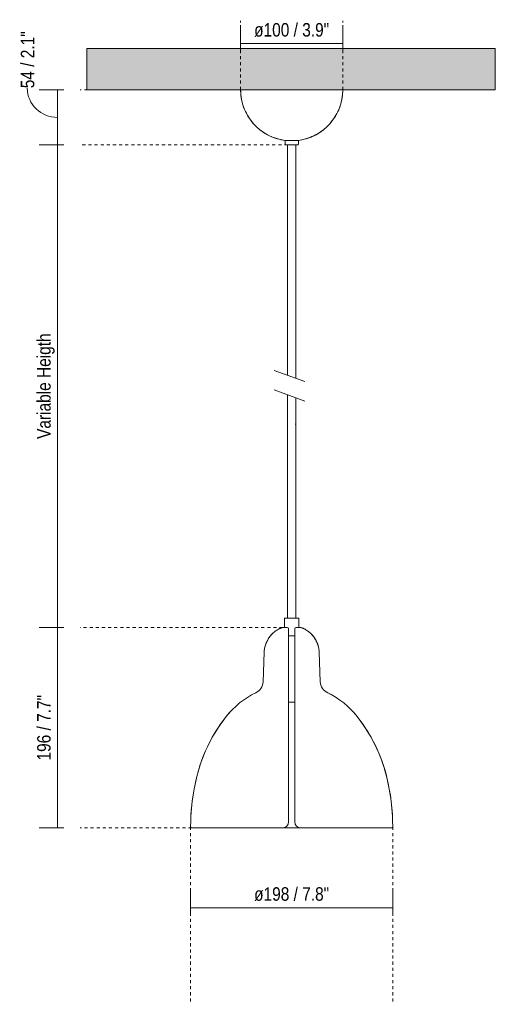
# Model space of a CAD drawing. Header units: millimetres. Extents: x 6329 to 8193, y 1104 to 6778.
# Tile 1 of 4: x 6329 to 6795, y 1104 to 2069. Entities that reach past the tile are written whole.
import ezdxf

# ---------------------------------------------------------------- set-up
doc = ezdxf.new("R2010")
doc.units = ezdxf.units.MM
doc.linetypes.add('Dash', pattern=[6, 3, -3])
doc.layers.add('A-ANNO-DIMS', color=7, linetype='Dash', lineweight=9, true_color=0xd2d2d2)
for name, color, linetype, lineweight in [('A-ANNO-DIMS-6', 7, 'Continuous', 9), ('A-CLNG', 7, 'Continuous', 9), ('E-LITE-EQPM', 7, 'Continuous', 20)]:
    doc.layers.add(name, color=color, linetype=linetype, lineweight=lineweight)
doc.styles.add('Arial Narrow', font='ARIALN.TTF', dxfattribs={"height": 13.2})
doc.dimstyles.new('FARO_-_2_2mm_Arial_Narrow_mm_Inch_Left', dxfattribs={"dimscale": 304.8, "dimtxt": 13.509289, "dimasz": 0, "dimexe": 0.059055, "dimexo": 0.0625, "dimgap": 0.009843, "dimtad": 1, "dimdec": 0, "dimzin": 0, "dimdsep": 46, "dimtxsty": 'Arial Narrow', "dimblk1": 'NONE', "dimblk2": 'NONE', "dimsah": 1, "dimcen": 0.09, "dimadec": 0, "dimazin": 0, "dimtfac": 1, "dimtdec": 4, "dimtix": 1, "dimtmove": 0, "dimatfit": 3, "dimfxl": 0.019685, "dimfxlon": 1, "dimtvp": 1, "dimtolj": 1, "dimtzin": 0, "dimarcsym": 2})
doc.dimstyles.new('FARO_-_2_2mm_Arial_Narrow_mm_Inch_Left_1', dxfattribs={"dimscale": 304.8, "dimtxt": 13.509289, "dimasz": 0, "dimexe": 0.059055, "dimexo": 0.0625, "dimgap": 0.009843, "dimtad": 1, "dimdec": 0, "dimzin": 0, "dimdsep": 46, "dimtxsty": 'Arial Narrow', "dimblk1": 'NONE', "dimblk2": 'NONE', "dimsah": 1, "dimcen": 0.09, "dimadec": 0, "dimazin": 0, "dimtfac": 1, "dimtdec": 4, "dimtix": 1, "dimtmove": 1, "dimatfit": 3, "dimfxl": 0.019685, "dimfxlon": 1, "dimtvp": 1, "dimtolj": 1, "dimtzin": 0, "dimarcsym": 2})

# ---------------------------------------------------------------- blocks, each defined once
blk = doc.blocks.new('64258 - 64255 VENICE White Ceramics pendant lamp-464681-Alzado_PDF')
at = {"layer": 'E-LITE-EQPM'}
for p, q in [((6639.88, 1404.12), (6640.05, 1404.01)), ((6538.51, 1393.81), (6538.66, 1393.95))]:
    blk.add_line(p, q, dxfattribs=at)
at = {"layer": 'E-LITE-EQPM', "flags": 128}
for points in [[(6589.04, 1950.41), (6587.06, 1950.71), (6585.09, 1951.1), (6583.14, 1951.56), (6581.21, 1952.1), (6579.31, 1952.72), (6577.43, 1953.41), (6575.58, 1954.17), (6573.76, 1955.01), (6571.97, 1955.93), (6570.23, 1956.91), (6568.52, 1957.96), (6566.86, 1959.08), (6565.24, 1960.26), (6563.67, 1961.51), (6562.16, 1962.82), (6560.69, 1964.19), (6559.29, 1965.62), (6557.94, 1967.1), (6556.65, 1968.64), (6555.43, 1970.22), (6554.26, 1971.86), (6553.17, 1973.53), (6552.14, 1975.25), (6551.18, 1977.01), (6550.3, 1978.81), (6549.48, 1980.64), (6548.74, 1982.5), (6548.08, 1984.4), (6547.49, 1986.31), (6546.98, 1988.25), (6546.54, 1990.2), (6546.19, 1992.18), (6545.91, 1994.16), (6545.72, 1996.16), (6545.6, 1998.16), (6545.56, 2000)], [(6645.56, 2000), (6645.52, 1998), (6645.4, 1996), (6645.2, 1994), (6644.91, 1992.02), (6644.55, 1990.05), (6644.11, 1988.09), (6643.59, 1986.16), (6643, 1984.24), (6642.33, 1982.36), (6641.58, 1980.5), (6640.76, 1978.67), (6639.87, 1976.87), (6638.91, 1975.12), (6637.87, 1973.4), (6636.77, 1971.72), (6635.61, 1970.09), (6634.38, 1968.51), (6633.08, 1966.98), (6631.73, 1965.5), (6630.32, 1964.08), (6628.85, 1962.72), (6627.33, 1961.41), (6625.76, 1960.17), (6624.14, 1958.99), (6622.47, 1957.87), (6620.76, 1956.83), (6619.02, 1955.85), (6617.23, 1954.94), (6615.41, 1954.11), (6613.55, 1953.35), (6611.67, 1952.66), (6609.76, 1952.05), (6607.83, 1951.52), (6605.88, 1951.06), (6603.91, 1950.69), (6602.09, 1950.41)], [(6589.16, 1946.53), (6589.14, 1946.57), (6589.13, 1946.61), (6589.11, 1946.64), (6589.1, 1946.68), (6589.08, 1946.72), (6589.07, 1946.76), (6589.06, 1946.8), (6589.06, 1946.84), (6589.05, 1946.88), (6589.05, 1946.92), (6589.04, 1946.96)], [(6589.73, 1946.05), (6589.69, 1946.07), (6589.66, 1946.08), (6589.62, 1946.1), (6589.58, 1946.12), (6589.55, 1946.14), (6589.51, 1946.16), (6589.48, 1946.18), (6589.45, 1946.2), (6589.42, 1946.23), (6589.38, 1946.25)], [(6601.75, 1946.26), (6601.72, 1946.23), (6601.69, 1946.21), (6601.66, 1946.18), (6601.62, 1946.16), (6601.59, 1946.14), (6601.55, 1946.12), (6601.52, 1946.1), (6601.48, 1946.09), (6601.44, 1946.07), (6601.41, 1946.06)], [(6602.08, 1946.97), (6602.08, 1946.93), (6602.08, 1946.89), (6602.07, 1946.85), (6602.07, 1946.81), (6602.06, 1946.77), (6602.05, 1946.73), (6602.03, 1946.69), (6602.02, 1946.65), (6602.01, 1946.62), (6601.99, 1946.58), (6601.97, 1946.54)], [(6572.44, 1461.78), (6572.63, 1462.11), (6573.22, 1463.01), (6573.84, 1463.9), (6574.5, 1464.75), (6575.19, 1465.58), (6575.91, 1466.38), (6576.67, 1467.16), (6577.46, 1467.9), (6578.27, 1468.61), (6579.11, 1469.28), (6579.98, 1469.92), (6580.88, 1470.53), (6581.79, 1471.1), (6582.73, 1471.63), (6583.69, 1472.13), (6584.67, 1472.59), (6585.67, 1473), (6586.42, 1473.29)], [(6586.42, 1473.29), (6586.46, 1473.3), (6586.5, 1473.31), (6586.54, 1473.32), (6586.58, 1473.33), (6586.62, 1473.34), (6586.66, 1473.34), (6586.7, 1473.35), (6586.74, 1473.35), (6586.77, 1473.35)], [(6604.36, 1473.35), (6604.4, 1473.35), (6604.44, 1473.34), (6604.48, 1473.34), (6604.52, 1473.33), (6604.56, 1473.33), (6604.6, 1473.32), (6604.64, 1473.31), (6604.68, 1473.3), (6604.71, 1473.29)], [(6604.71, 1473.29), (6605.72, 1472.9), (6606.71, 1472.47), (6607.68, 1472.01), (6608.64, 1471.5), (6609.57, 1470.96), (6610.48, 1470.38), (6611.37, 1469.76), (6612.23, 1469.11), (6613.07, 1468.43), (6613.88, 1467.71), (6614.66, 1466.96), (6615.4, 1466.18), (6616.12, 1465.37), (6616.8, 1464.53), (6617.45, 1463.67), (6618.06, 1462.78), (6618.64, 1461.87), (6618.7, 1461.76)], [(6569.78, 1455.82), (6569.91, 1456.24), (6570.26, 1457.26), (6570.66, 1458.27), (6571.09, 1459.26), (6571.57, 1460.23), (6571.87, 1460.8)], [(6619.18, 1460.93), (6619.69, 1459.98), (6620.15, 1459), (6620.58, 1458.01), (6620.96, 1457), (6621.31, 1455.98), (6621.36, 1455.8)], [(6568.6, 1448.82), (6568.66, 1449.9), (6568.76, 1450.97), (6568.9, 1452.04), (6569.09, 1453.11), (6569.32, 1454.16), (6569.59, 1455.21)], [(6621.61, 1454.94), (6621.87, 1453.89), (6622.09, 1452.83), (6622.27, 1451.77), (6622.4, 1450.7), (6622.49, 1449.62), (6622.53, 1448.82)], [(6551.51, 1404.29), (6552.13, 1404.7), (6555.1, 1406.54), (6558.14, 1408.26), (6560.3, 1409.39)], [(6630.83, 1409.39), (6633.92, 1407.75), (6636.93, 1406)], [(6531.48, 1386.05), (6533.72, 1388.73), (6536.07, 1391.32)], [(6652.83, 1393.59), (6653.36, 1393.07), (6655.78, 1390.55), (6658.09, 1387.93), (6659.64, 1386.05)], [(6511.91, 1353.87), (6513.03, 1356.35), (6515.8, 1361.9), (6518.8, 1367.34), (6522, 1372.66), (6525.42, 1377.84), (6529.04, 1382.88), (6531.48, 1386.05)], [(6659.64, 1386.05), (6663.4, 1381.11), (6666.94, 1376.01), (6670.29, 1370.78), (6673.42, 1365.42), (6676.33, 1359.94), (6679.03, 1354.35), (6679.4, 1353.49)], [(6500.11, 1315.01), (6501.24, 1321.11), (6502.61, 1327.16), (6504.22, 1333.16), (6506.08, 1339.08), (6508.16, 1344.93), (6510.48, 1350.69), (6510.87, 1351.55)], [(6680.41, 1351.15), (6681.49, 1348.65), (6683.73, 1342.86), (6685.74, 1336.99), (6687.5, 1331.04), (6689.03, 1325.02), (6690.32, 1318.95), (6691.02, 1315.01)], [(6496.74, 1284.24), (6496.92, 1290.45), (6497.35, 1296.64), (6498.03, 1302.81), (6498.95, 1308.95), (6500.11, 1315.01)], [(6691.02, 1315.01), (6692.18, 1308.91), (6693.11, 1302.77), (6693.78, 1296.6), (6694.21, 1290.41), (6694.39, 1284.24)], [(6497.54, 1276.89), (6497.5, 1276.89), (6497.46, 1276.89), (6497.42, 1276.9), (6497.38, 1276.91), (6497.35, 1276.92), (6497.31, 1276.93), (6497.27, 1276.94), (6497.23, 1276.95), (6497.19, 1276.97)], [(6693.94, 1276.97), (6693.91, 1276.96), (6693.87, 1276.94), (6693.83, 1276.93), (6693.79, 1276.92), (6693.75, 1276.91), (6693.71, 1276.9), (6693.67, 1276.9), (6693.64, 1276.89), (6693.6, 1276.89)]]:
    blk.add_lwpolyline(points, dxfattribs=at)
blk = doc.blocks.new('DIMBLOCK1-Alzado_PDF')
at = {"layer": 'A-ANNO-DIMS-6', "color": 251, "true_color": 0x5b5b5b, "transparency": 16777216}
for p, q in [((6496.58, 1198.59), (6496.58, 1216.75)), ((6694.54, 1198.59), (6694.54, 1216.75)), ((6496.58, 1198.75), (6694.54, 1198.75)), ((6496.58, 1198.75), (6496.58, 1192.75)), ((6694.54, 1198.75), (6694.54, 1192.75))]:
    blk.add_line(p, q, dxfattribs=at)
at = {"layer": 'A-ANNO-DIMS-6', "color": 0, "transparency": 16777216, "insert": (6558.79, 1218.81), "char_height": 13.2, "width": 88.2607, "attachment_point": 1, "line_spacing_factor": 0.974696, "style": 'Arial Narrow'}
blk.add_mtext('ø198 / 7.8"', dxfattribs=at)
blk = doc.blocks.new('_None')
blk = doc.blocks.new('DIMBLOCK2-Alzado_PDF')
at = {"layer": 'A-ANNO-DIMS-6', "color": 251, "true_color": 0x5b5b5b, "transparency": 16777216}
for p, q in [((6545.56, 2045.11), (6545.56, 2063.28)), ((6645.57, 2045.11), (6645.57, 2063.28)), ((6545.56, 2045.28), (6645.57, 2045.28)), ((6545.56, 2045.28), (6545.56, 2039.28)), ((6645.57, 2045.28), (6645.57, 2039.28))]:
    blk.add_line(p, q, dxfattribs=at)
at = {"layer": 'A-ANNO-DIMS-6', "color": 0, "transparency": 16777216, "insert": (6558.79, 2065.34), "char_height": 13.2, "width": 88.2607, "attachment_point": 1, "line_spacing_factor": 0.974696, "style": 'Arial Narrow'}
blk.add_mtext('ø100 / 3.9"', dxfattribs=at)
blk = doc.blocks.new('DIMBLOCK3-Alzado_PDF')
at = {"layer": 'A-ANNO-DIMS-6', "color": 251, "true_color": 0x5b5b5b, "transparency": 16777216}
for p, q in [((6372.37, 2000), (6348.37, 2000)), ((6366.37, 2000), (6366.37, 1946)), ((6366.37, 2000), (6372.37, 2000)), ((6372.37, 1946), (6348.37, 1946)), ((6366.37, 1946), (6372.37, 1946))]:
    blk.add_line(p, q, dxfattribs=at)
blk.add_ellipse((6366.37, 2001.5), major_axis=(29.73, 0), ratio=0.958732, start_param=3.141593, end_param=4.712389, dxfattribs=at)
at = {"layer": 'A-ANNO-DIMS-6', "color": 0, "transparency": 16777216, "insert": (6330.3, 2001.5), "char_height": 13.2, "width": 67.1605, "attachment_point": 1, "rotation": 90, "line_spacing_factor": 0.974696, "style": 'Arial Narrow'}
blk.add_mtext('54 / 2.1"', dxfattribs=at)
blk = doc.blocks.new('DIMBLOCK4-Alzado_PDF')
at = {"layer": 'A-ANNO-DIMS-6', "color": 251, "true_color": 0x5b5b5b, "transparency": 16777216}
for p, q in [((6372.37, 1946), (6348.37, 1946)), ((6366.37, 1946), (6366.37, 1473.35)), ((6366.37, 1946), (6372.37, 1946)), ((6372.37, 1473.35), (6348.37, 1473.35)), ((6366.37, 1473.35), (6372.37, 1473.35))]:
    blk.add_line(p, q, dxfattribs=at)
at = {"layer": 'A-ANNO-DIMS-6', "color": 0, "transparency": 16777216, "insert": (6346.31, 1658), "char_height": 13.2, "width": 124.0281, "attachment_point": 1, "rotation": 90, "line_spacing_factor": 0.974696, "style": 'Arial Narrow'}
blk.add_mtext('Variable Heigth', dxfattribs=at)
blk = doc.blocks.new('DIMBLOCK5-Alzado_PDF')
at = {"layer": 'A-ANNO-DIMS-6', "color": 251, "true_color": 0x5b5b5b, "transparency": 16777216}
for p, q in [((6372.37, 1473.35), (6348.37, 1473.35)), ((6366.37, 1473.35), (6366.37, 1276.89)), ((6366.37, 1473.35), (6372.37, 1473.35)), ((6372.37, 1276.89), (6348.37, 1276.89)), ((6366.37, 1276.89), (6372.37, 1276.89))]:
    blk.add_line(p, q, dxfattribs=at)
at = {"layer": 'A-ANNO-DIMS-6', "color": 0, "transparency": 16777216, "insert": (6346.31, 1342.95), "char_height": 13.2, "width": 77.1959, "attachment_point": 1, "rotation": 90, "line_spacing_factor": 0.974696, "style": 'Arial Narrow'}
blk.add_mtext('196 / 7.7"', dxfattribs=at)

msp = doc.modelspace()

# ---------------------------------------------------------------- hatches: boundary and pattern name
at = {"layer": 'A-CLNG', "true_color": 0xe8e8e8}
msp.add_hatch(color=254, dxfattribs=at).paths.add_polyline_path([(6595.35, 2000), (6794.95, 2000), (6794.95, 2040.5), (6394.95, 2040.5), (6394.95, 2000), (6580.43, 2000)], flags=0)

# ---------------------------------------------------------------- linework, layer by layer
at = {"layer": 'A-ANNO-DIMS'}
for p, q in [((6545.56, 2000), (6545.56, 2067.46)), ((6645.57, 2000), (6645.57, 2067.46)), ((6545.56, 2000), (6388.58, 2000)), ((6591.54, 1946), (6388.58, 1946)), ((6586.77, 1473.35), (6388.58, 1473.35)), ((6497.58, 1276.89), (6388.58, 1276.89)), ((6496.58, 1277.91), (6496.58, 1104.13)), ((6694.54, 1277.91), (6694.54, 1104.13))]:
    msp.add_line(p, q, dxfattribs=at)
at = {"layer": 'A-CLNG'}
for p, q in [((6394.95, 2040.5), (6794.95, 2040.5)), ((6394.95, 2000), (6394.95, 2040.5)), ((6794.95, 2040.5), (6794.95, 2000)), ((6545.56, 2000), (6394.95, 2000)), ((6794.95, 2000), (6645.57, 2000))]:
    msp.add_line(p, q, dxfattribs=at)
at = {"layer": 'E-LITE-EQPM'}
for p, q in [((6645.57, 2000), (6545.56, 2000)), ((6602.09, 1950.41), (6589.04, 1950.41)), ((6589.04, 1950.41), (6589.04, 1947)), ((6602.09, 1947), (6602.09, 1950.41)), ((6590.04, 1946), (6601.09, 1946)), ((6591.54, 1946), (6591.54, 1720.32)), ((6599.59, 1717.39), (6599.59, 1946)), ((6608.5, 1714.14), (6578.5, 1725.06)), ((6578.5, 1705.98), (6608.5, 1695.06)), ((6591.54, 1701.24), (6591.54, 1482.5)), ((6599.59, 1482.5), (6599.59, 1698.31)), ((6598.95, 1672.59), (6599.77, 1672.59)), ((6602.56, 1482.5), (6588.56, 1482.5)), ((6588.56, 1482.5), (6588.56, 1473.35)), ((6602.56, 1473.35), (6602.56, 1482.5)), ((6588.56, 1473.35), (6586.77, 1473.35)), ((6588.56, 1473.35), (6591.08, 1473.35)), ((6592.58, 1471.85), (6592.58, 1465)), ((6598.55, 1465), (6598.55, 1471.85)), ((6600.05, 1473.35), (6602.56, 1473.35)), ((6604.36, 1473.35), (6602.56, 1473.35)), ((6592.58, 1400), (6592.58, 1465)), ((6592.58, 1465), (6598.55, 1465)), ((6598.55, 1465), (6598.55, 1400)), ((6568.59, 1449.01), (6567.6, 1420)), ((6623.53, 1420), (6622.53, 1449.01)), ((6598.55, 1400), (6592.58, 1400)), ((6592.58, 1400), (6592.58, 1282.85)), ((6598.55, 1282.85), (6598.55, 1400)), ((6496.74, 1284.24), (6496.58, 1277.91)), ((6694.54, 1277.91), (6694.39, 1284.24)), ((6497.58, 1276.89), (6586.59, 1276.89)), ((6586.59, 1276.89), (6604.54, 1276.89)), ((6604.54, 1276.89), (6693.54, 1276.89))]:
    msp.add_line(p, q, dxfattribs=at)
for centre, radius, start, end in [((6595.58, 2000), 50.02, 180.00146, 262.48979), ((6595.55, 2000), 50.02, 277.51021, 359.99854), ((6590.04, 1947), 1, 180, 270), ((6601.09, 1947), 1, 270, 0), ((6595.19, 1448.1), 26.62, 108.45218, 178.03615), ((6591.08, 1471.85), 1.5, 360, 90), ((6600.05, 1471.85), 1.5, 90, 180), ((6595.93, 1448.1), 26.62, 1.96385, 71.54782), ((6555.64, 1420.41), 11.97, 292.90922, 358.03615), ((6635.49, 1420.41), 11.97, 181.96385, 247.09078), ((6598.04, 1333.32), 84.92, 116.3899, 141.6101), ((6593.08, 1333.32), 84.92, 38.3899, 63.6101), ((6652.52, 1290.15), 154.43, 141.6101, 170.73844), ((6538.6, 1290.15), 154.43, 9.26156, 38.3899), ((6679.98, 1279.74), 183.29, 168.90597, 178.59145), ((6511.15, 1279.74), 183.29, 1.40855, 11.09403), ((6586.59, 1282.85), 5.96, 270, 0), ((6604.54, 1282.85), 5.96, 180, 270), ((6497.58, 1277.89), 1, 178.59145, 270), ((6693.54, 1277.89), 1, 270, 1.40855)]:
    msp.add_arc(centre, radius, start, end, dxfattribs=at)

# ---------------------------------------------------------------- block references
msp.add_blockref('64258 - 64255 VENICE White Ceramics pendant lamp-464681-Alzado_PDF', (0, 0), dxfattribs=at)

# ---------------------------------------------------------------- dimensions: what is measured, and where the dimension line sits
at = {"layer": 'A-ANNO-DIMS', "color": 251, "linetype": 'Continuous', "true_color": 0x5b5b5b}
dim = msp.add_linear_dim(base=(6366.37, 1946), p1=(6372.37, 2000), p2=(6372.37, 1946), angle=90, dimstyle='FARO_-_2_2mm_Arial_Narrow_mm_Inch_Left_1', override={"dimpost": '<>', "dimfxl": 53.999613}, dxfattribs=at)
dim.commit()
dim.dimension.update_dxf_attribs({"geometry": 'DIMBLOCK3-Alzado_PDF', "text_midpoint": (6339.1, 2035.09), "dimtype": 160, "text_rotation": 90})
for base, p1, p2, override, picture, middle in [((6645.57, 2045.28), (6545.56, 2039.28), (6645.57, 2039.28), {"dimpost": '<>', "dimfxl": 100.009258}, 'DIMBLOCK2-Alzado_PDF', (6595.56, 2056.82)), ((6694.54, 1198.75), (6496.58, 1192.75), (6694.54, 1192.75), {"dimpost": '<>', "dimfxl": 197.960006}, 'DIMBLOCK1-Alzado_PDF', (6595.56, 1210.3))]:
    dim = msp.add_linear_dim(base=base, p1=p1, p2=p2, text='ø<>', dimstyle='FARO_-_2_2mm_Arial_Narrow_mm_Inch_Left', override=override, dxfattribs=at)
    dim.commit()
    dim.dimension.update_dxf_attribs({"geometry": picture, "text_midpoint": middle})
dim = msp.add_linear_dim(base=(6366.37, 1473.35), p1=(6372.37, 1946), p2=(6372.37, 1473.35), angle=90, text='Variable Heigth', dimstyle='FARO_-_2_2mm_Arial_Narrow_mm_Inch_Left', override={"dimpost": '<>', "dimfxl": 472.652602}, dxfattribs=at)
dim.commit()
dim.dimension.update_dxf_attribs({"geometry": 'DIMBLOCK4-Alzado_PDF', "text_midpoint": (6354.83, 1709.67)})
dim = msp.add_linear_dim(base=(6366.37, 1276.89), p1=(6372.37, 1473.35), p2=(6372.37, 1276.89), angle=90, dimstyle='FARO_-_2_2mm_Arial_Narrow_mm_Inch_Left', override={"dimpost": '<>', "dimfxl": 196.459981}, dxfattribs=at)
dim.commit()
dim.dimension.update_dxf_attribs({"geometry": 'DIMBLOCK5-Alzado_PDF', "text_midpoint": (6354.83, 1375.12)})

doc.saveas('drawing.dxf')
